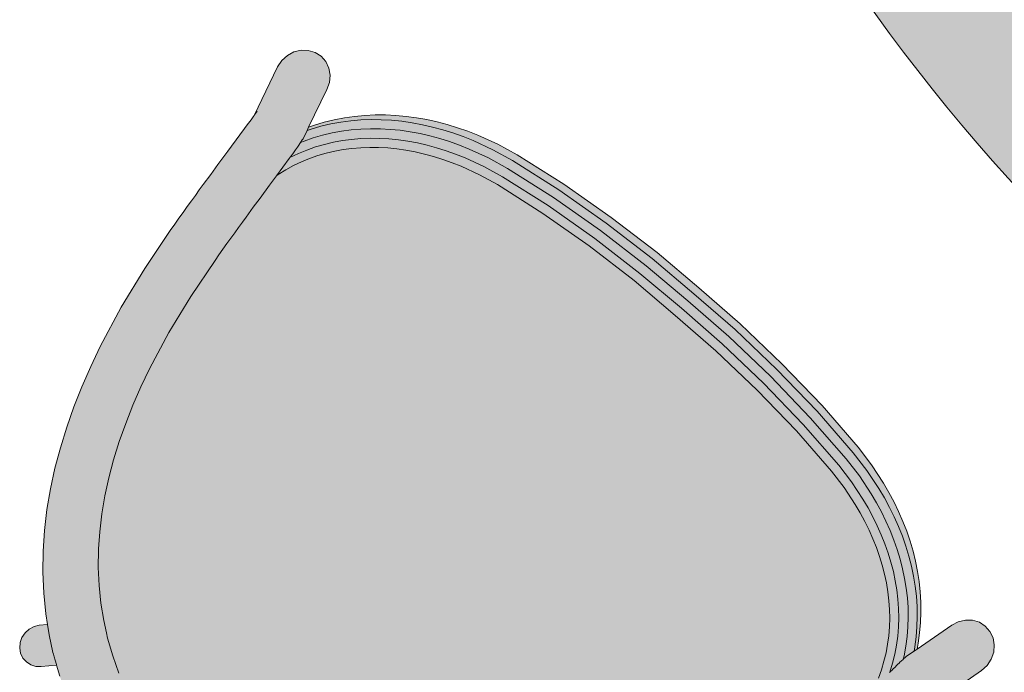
# Model space of a CAD drawing. Header units: millimetres. Extents: x 31882 to 271790, y -35693 to 24917.
# Tile 185 of 256: x 89253 to 89806, y 9077 to 9444. Entities that reach past the tile are written whole.
import ezdxf

# ---------------------------------------------------------------- set-up
doc = ezdxf.new("R2010")
doc.units = ezdxf.units.MM
doc.header["$MEASUREMENT"] = 0
for name, color, linetype, lineweight in [('02_Elevation 00', 8, 'Continuous', 9), ('08_Hatch', 140, 'Continuous', 9), ('@00 Furniture', 14, 'Continuous', 15), ('Grey', 8, 'Continuous', 9)]:
    doc.layers.add(name, color=color, linetype=linetype, lineweight=lineweight)

# ---------------------------------------------------------------- blocks, each defined once
blk = doc.blocks.new('bar chair')
at = {"layer": '08_Hatch', "true_color": 0xffffff}
h = blk.add_hatch(color=7, dxfattribs=at)
h.dxf.hatch_style = 1
h.paths.add_polyline_path([(9242.5, 11904.13), (9232.37, 11900.29), (9222.53, 11896.11), (9213.02, 11891.6), (9203.84, 11886.73), (9195.01, 11881.5), (9186.53, 11875.91), (9178.43, 11869.94), (9170.71, 11863.58), (9163.37, 11856.81), (9156.44, 11849.64), (9149.92, 11842.03), (9145.71, 11836.48), (9143.81, 11833.97), (9138.14, 11825.45), (9132.91, 11816.44), (9128.14, 11806.93), (9123.84, 11796.89), (9120.04, 11786.31), (9116.74, 11775.16), (9113.98, 11763.43), (9111.76, 11751.09), (9110.13, 11738.14), (9109.09, 11724.56), (9108.67, 11710.34), (9108.89, 11696.11), (9109.74, 11682.51), (9111.2, 11669.54), (9113.23, 11657.17), (9115.84, 11645.4), (9118.97, 11634.21), (9122.63, 11623.57), (9126.79, 11613.48), (9131.43, 11603.9), (9136.53, 11594.82), (9142.08, 11586.22), (9143.94, 11583.7), (9148.08, 11578.08), (9154.49, 11570.38), (9161.32, 11563.11), (9168.56, 11556.24), (9176.2, 11549.78), (9176.68, 11549.41), (9184.22, 11543.69), (9192.61, 11537.98), (9201.37, 11532.63), (9210.48, 11527.63), (9219.93, 11522.99), (9229.7, 11518.68), (9239.78, 11514.7), (9250.16, 11511.04), (9260.81, 11507.7), (9271.6, 11504.7), (9294.26, 11499.49), (9317.6, 11495.45), (9341.77, 11492.44), (9345.52, 11492.06), (9349.4, 11491.68), (9353.23, 11491.31), (9357.01, 11490.95), (9360.73, 11490.6), (9364.39, 11490.27), (9367.98, 11489.94), (9371.51, 11489.63), (9378.32, 11489.05), (9384.78, 11488.5), (9390.87, 11488.01), (9400.24, 11487.26), (9401.46, 11487.57), (9406.25, 11489.06), (9410.9, 11490.79), (9415.42, 11492.76), (9419.8, 11494.95), (9424.05, 11497.36), (9428.16, 11500), (9432.14, 11502.85), (9435.97, 11505.9), (9439.67, 11509.16), (9443.23, 11512.62), (9446.65, 11516.28), (9449.92, 11520.11), (9453.04, 11524.13), (9456.01, 11528.33), (9458.83, 11532.69), (9461.49, 11537.22), (9463.99, 11541.9), (9466.33, 11546.73), (9468.5, 11551.71), (9470.51, 11556.81), (9472.32, 11561.99), (9475.49, 11572.88), (9477.94, 11584.14), (9482.47, 11613.89), (9485.74, 11645.59), (9487.64, 11677.41), (9488.1, 11707.69), (9488.06, 11737.96), (9486.61, 11769.81), (9483.78, 11801.55), (9479.67, 11831.37), (9477.38, 11842.66), (9474.36, 11853.59), (9472.61, 11858.79), (9470.68, 11863.92), (9468.58, 11868.93), (9466.3, 11873.79), (9463.87, 11878.51), (9461.27, 11883.07), (9458.52, 11887.47), (9455.6, 11891.71), (9452.54, 11895.77), (9449.32, 11899.66), (9445.96, 11903.36), (9442.45, 11906.86), (9438.8, 11910.18), (9435, 11913.29), (9431.07, 11916.19), (9426.99, 11918.88), (9422.78, 11921.36), (9418.43, 11923.61), (9413.94, 11925.64), (9409.31, 11927.43), (9404.54, 11928.99), (9403.32, 11929.32), (9396.83, 11928.9), (9387.85, 11928.29), (9381.38, 11927.84), (9374.56, 11927.35), (9371.04, 11927.08), (9367.44, 11926.81), (9363.77, 11926.53), (9360.05, 11926.23), (9356.27, 11925.93), (9352.43, 11925.61), (9348.54, 11925.28), (9344.79, 11924.95), (9320.58, 11922.29), (9297.18, 11918.57), (9274.45, 11913.68), (9263.62, 11910.83), (9252.93, 11907.64)])
h.paths.add_polyline_path([(9093.53, 11807.46), (9089.15, 11795.28), (9085.38, 11782.55), (9083.3, 11773.72), (9083.06, 11772.86), (9081.96, 11768.48), (9080.05, 11759.57), (9078.47, 11750.27), (9077.23, 11740.71), (9076.33, 11730.95), (9075.76, 11721.05), (9075.52, 11711.08), (9075.62, 11701.12), (9076.05, 11691.21), (9076.82, 11681.44), (9077.93, 11671.86), (9079.37, 11662.54), (9081.01, 11654.35), (9081.44, 11651.77), (9084.38, 11638.45), (9087.96, 11625.68), (9092.17, 11613.43), (9096.99, 11601.72), (9102.41, 11590.54), (9108.4, 11579.89), (9111.42, 11575.2), (9114.94, 11569.76), (9122.01, 11560.15), (9125.25, 11556.26), (9129.59, 11551.06), (9137.65, 11542.48), (9146.16, 11534.41), (9155.1, 11526.83), (9164.45, 11519.73), (9174.18, 11513.12), (9184.25, 11506.96), (9194.66, 11501.25), (9205.38, 11495.98), (9216.39, 11491.13), (9227.66, 11486.68), (9239.18, 11482.62), (9250.93, 11478.93), (9263.01, 11475.57), (9287.36, 11469.98), (9312.47, 11465.63), (9337.91, 11462.46), (9342.21, 11462.03), (9346.3, 11461.63), (9350.32, 11461.23), (9354.29, 11460.86), (9358.21, 11460.49), (9362.05, 11460.14), (9365.81, 11459.8), (9369.5, 11459.48), (9376.62, 11458.86), (9383.36, 11458.3), (9389.69, 11457.78), (9413.7, 11455.88), (9415.29, 11455.75), (9417.63, 11455.55), (9417.64, 11455.55), (9419.57, 11455.36), (9419.9, 11455.33), (9419.02, 11455.42), (9417.95, 11455.52), (9417.65, 11455.54), (9446.88, 11447.58), (9451.06, 11447.04), (9455.24, 11447.53), (9459.14, 11449.02), (9462.5, 11451.4), (9465.09, 11454.53), (9466.73, 11458.17), (9467.31, 11462.09), (9466.79, 11466.01), (9465.2, 11469.68), (9462.65, 11472.83), (9459.33, 11475.26), (9455.45, 11476.8), (9432.65, 11483.01), (9430.69, 11483.55), (9425.8, 11484.88), (9425.48, 11484.94), (9424.96, 11485.01), (9423.29, 11485.23), (9423.23, 11485.2), (9420.83, 11485.55), (9420.15, 11485.63), (9419.28, 11485.72), (9418.24, 11485.81), (9417.02, 11485.92), (9415.64, 11486.04), (9414.1, 11486.17), (9412.64, 11486.28), (9412.61, 11486.27), (9412.39, 11486.3), (9412.23, 11486.32), (9400.24, 11487.26), (9390.87, 11488.01), (9384.78, 11488.5), (9378.32, 11489.05), (9371.51, 11489.63), (9367.98, 11489.94), (9364.39, 11490.27), (9360.73, 11490.6), (9357.01, 11490.95), (9353.23, 11491.31), (9349.4, 11491.68), (9345.52, 11492.06), (9341.77, 11492.44), (9317.6, 11495.45), (9294.26, 11499.49), (9271.6, 11504.7), (9260.81, 11507.7), (9250.16, 11511.04), (9239.78, 11514.7), (9229.7, 11518.68), (9219.93, 11522.99), (9210.48, 11527.63), (9201.37, 11532.63), (9192.61, 11537.98), (9184.22, 11543.69), (9176.68, 11549.41), (9176.2, 11549.78), (9168.56, 11556.24), (9161.32, 11563.11), (9154.49, 11570.38), (9148.08, 11578.08), (9143.94, 11583.7), (9142.08, 11586.22), (9136.53, 11594.82), (9131.43, 11603.9), (9126.79, 11613.48), (9122.63, 11623.57), (9118.97, 11634.21), (9115.84, 11645.4), (9113.23, 11657.17), (9111.2, 11669.54), (9109.74, 11682.51), (9108.89, 11696.11), (9108.67, 11710.34), (9109.09, 11724.56), (9110.13, 11738.14), (9111.76, 11751.09), (9113.98, 11763.43), (9116.74, 11775.16), (9120.04, 11786.31), (9123.84, 11796.89), (9128.14, 11806.93), (9132.91, 11816.44), (9138.14, 11825.45), (9143.81, 11833.97), (9145.71, 11836.48), (9149.92, 11842.03), (9156.44, 11849.64), (9163.37, 11856.81), (9170.71, 11863.58), (9178.43, 11869.94), (9178.93, 11870.3), (9186.53, 11875.91), (9195.01, 11881.5), (9203.84, 11886.73), (9213.02, 11891.6), (9222.53, 11896.11), (9232.37, 11900.29), (9242.5, 11904.13), (9252.93, 11907.64), (9263.62, 11910.83), (9274.45, 11913.68), (9297.18, 11918.57), (9320.58, 11922.29), (9344.79, 11924.95), (9348.54, 11925.28), (9352.43, 11925.61), (9356.27, 11925.93), (9360.05, 11926.23), (9363.77, 11926.53), (9367.44, 11926.81), (9371.04, 11927.08), (9374.56, 11927.35), (9381.38, 11927.84), (9387.85, 11928.29), (9396.83, 11928.9), (9403.32, 11929.32), (9415.32, 11930.09), (9416.35, 11930.16), (9416.36, 11930.16), (9417.2, 11930.22), (9418.74, 11930.32), (9420.12, 11930.42), (9421.34, 11930.51), (9422.39, 11930.6), (9423.25, 11930.67), (9423.94, 11930.74), (9426.38, 11931.04), (9428.08, 11931.22), (9428.6, 11931.29), (9428.92, 11931.35), (9433.82, 11932.61), (9435.78, 11933.11), (9458.67, 11939.01), (9462.58, 11940.49), (9465.94, 11942.87), (9468.52, 11945.99), (9470.16, 11949.63), (9470.74, 11953.55), (9470.22, 11957.48), (9468.63, 11961.15), (9466.09, 11964.3), (9462.76, 11966.74), (9458.88, 11968.28), (9454.7, 11968.83), (9450.52, 11968.35), (9421.18, 11960.79), (9421.48, 11960.81), (9423.1, 11960.94), (9423.43, 11960.98), (9422.55, 11960.9), (9421.17, 11960.79), (9421.18, 11960.79), (9420.23, 11960.72), (9418.81, 11960.62), (9417.22, 11960.51), (9415.47, 11960.39), (9396.18, 11959.14), (9386.85, 11958.51), (9380.1, 11958.04), (9372.98, 11957.53), (9369.29, 11957.25), (9365.52, 11956.97), (9361.67, 11956.67), (9357.75, 11956.36), (9353.78, 11956.04), (9349.75, 11955.7), (9345.66, 11955.36), (9341.35, 11954.98), (9315.86, 11952.17), (9290.69, 11948.17), (9266.27, 11942.92), (9254.15, 11939.73), (9242.35, 11936.21), (9230.77, 11932.31), (9219.44, 11928.02), (9208.37, 11923.32), (9197.58, 11918.2), (9187.09, 11912.63), (9176.92, 11906.62), (9167.11, 11900.14), (9157.66, 11893.18), (9148.61, 11885.73), (9139.99, 11877.77), (9131.81, 11869.31), (9127.88, 11864.72), (9124.11, 11860.32), (9117.87, 11852.21), (9117.26, 11851.34), (9116.9, 11850.81), (9116.4, 11850.13), (9115.29, 11848.5), (9113.94, 11846.39), (9113.73, 11846.04), (9113.72, 11846.04), (9110.22, 11840.77), (9104.08, 11830.2), (9098.51, 11819.1)])
h.paths.add_polyline_path([(9111.42, 11575.2), (9105.62, 11569.52), (9103.7, 11567.21), (9102.48, 11564.51), (9102.06, 11561.61), (9102.44, 11558.7), (9103.62, 11555.98), (9105.51, 11553.64), (9107.97, 11551.84), (9110.85, 11550.7), (9113.95, 11550.29), (9117.05, 11550.65), (9119.95, 11551.75), (9122.44, 11553.51), (9125.25, 11556.26), (9122.01, 11560.15), (9114.94, 11569.76)], flags=17)
h.paths.add_polyline_path([(9116.19, 11871.32), (9113.09, 11870.96), (9110.19, 11869.86), (9107.7, 11868.09), (9105.78, 11865.78), (9104.57, 11863.08), (9104.14, 11860.17), (9104.53, 11857.27), (9105.7, 11854.55), (9107.59, 11852.22), (9113.72, 11846.04), (9113.76, 11846.09), (9113.94, 11846.39), (9115.29, 11848.5), (9116.4, 11850.13), (9116.9, 11850.81), (9117.26, 11851.34), (9117.87, 11852.21), (9124.11, 11860.32), (9127.88, 11864.72), (9124.63, 11867.99), (9122.17, 11869.78), (9119.29, 11870.92)], flags=17)
h.paths.add_polyline_path([(9484.86, 11832.14), (9482.51, 11843.73), (9479.41, 11854.94), (9477.6, 11860.34), (9475.6, 11865.64), (9473.43, 11870.81), (9471.08, 11875.85), (9468.55, 11880.74), (9465.86, 11885.47), (9462.99, 11890.05), (9459.96, 11894.46), (9456.76, 11898.7), (9453.4, 11902.76), (9449.87, 11906.64), (9446.19, 11910.32), (9442.35, 11913.8), (9438.35, 11917.08), (9434.2, 11920.14), (9429.9, 11922.98), (9425.44, 11925.6), (9420.84, 11927.99), (9416.08, 11930.14), (9415.73, 11930.12), (9415.32, 11930.09), (9403.32, 11929.32), (9404.54, 11928.99), (9409.31, 11927.43), (9413.94, 11925.64), (9418.43, 11923.61), (9422.78, 11921.36), (9426.99, 11918.88), (9431.07, 11916.19), (9435, 11913.29), (9438.8, 11910.18), (9442.45, 11906.86), (9445.96, 11903.36), (9449.32, 11899.66), (9452.54, 11895.77), (9455.6, 11891.71), (9458.52, 11887.47), (9461.27, 11883.07), (9463.87, 11878.51), (9466.3, 11873.79), (9468.58, 11868.93), (9470.68, 11863.92), (9472.61, 11858.79), (9474.36, 11853.59), (9477.38, 11842.66), (9479.67, 11831.37), (9483.78, 11801.55), (9486.61, 11769.81), (9488.06, 11737.96), (9488.1, 11707.69), (9487.64, 11677.41), (9485.74, 11645.59), (9482.47, 11613.89), (9477.94, 11584.14), (9475.49, 11572.88), (9472.32, 11561.99), (9470.51, 11556.81), (9468.5, 11551.71), (9466.33, 11546.73), (9463.99, 11541.9), (9461.49, 11537.22), (9458.83, 11532.69), (9456.01, 11528.33), (9453.04, 11524.13), (9449.92, 11520.11), (9446.65, 11516.28), (9443.23, 11512.62), (9439.67, 11509.16), (9435.97, 11505.9), (9432.14, 11502.85), (9428.16, 11500), (9424.05, 11497.36), (9419.8, 11494.95), (9415.42, 11492.76), (9410.9, 11490.79), (9406.25, 11489.06), (9401.46, 11487.57), (9400.24, 11487.26), (9412.23, 11486.32), (9412.39, 11486.3), (9412.61, 11486.27), (9412.64, 11486.28), (9412.98, 11486.26), (9417.77, 11488.34), (9422.41, 11490.67), (9426.9, 11493.22), (9431.24, 11496.01), (9435.44, 11499.01), (9439.48, 11502.23), (9443.37, 11505.66), (9447.1, 11509.29), (9450.68, 11513.11), (9454.1, 11517.12), (9457.35, 11521.32), (9460.45, 11525.69), (9463.38, 11530.23), (9466.14, 11534.93), (9468.73, 11539.78), (9471.15, 11544.78), (9473.4, 11549.92), (9475.47, 11555.19), (9477.36, 11560.57), (9480.61, 11571.73), (9483.12, 11583.29), (9487.69, 11613.3), (9490.98, 11645.21), (9492.89, 11677.24), (9493.35, 11707.65), (9493.31, 11738.07), (9491.85, 11770.12), (9489.01, 11802.07)])
h.paths.add_polyline_path([(9490.32, 11832.95), (9487.9, 11844.86), (9484.73, 11856.37), (9482.84, 11861.98), (9480.78, 11867.46), (9478.53, 11872.8), (9476.1, 11878.01), (9473.48, 11883.08), (9470.68, 11888), (9467.7, 11892.77), (9464.54, 11897.36), (9461.2, 11901.79), (9457.69, 11906.03), (9454, 11910.09), (9450.13, 11913.96), (9446.09, 11917.62), (9441.88, 11921.07), (9437.5, 11924.3), (9432.96, 11927.3), (9428.25, 11930.07), (9426.38, 11931.04), (9423.94, 11930.74), (9423.25, 11930.67), (9422.39, 11930.6), (9421.34, 11930.51), (9420.12, 11930.42), (9418.74, 11930.32), (9417.2, 11930.22), (9416.73, 11930.19), (9416.36, 11930.16), (9416.08, 11930.14), (9420.84, 11927.99), (9425.44, 11925.6), (9429.9, 11922.98), (9434.2, 11920.14), (9438.35, 11917.08), (9442.35, 11913.8), (9446.19, 11910.32), (9449.87, 11906.64), (9453.4, 11902.76), (9456.76, 11898.7), (9459.96, 11894.46), (9462.99, 11890.05), (9465.86, 11885.47), (9468.55, 11880.74), (9471.08, 11875.85), (9473.43, 11870.81), (9475.6, 11865.64), (9477.6, 11860.34), (9479.41, 11854.94), (9482.51, 11843.73), (9484.86, 11832.14), (9489.01, 11802.07), (9491.85, 11770.12), (9493.31, 11738.07), (9493.35, 11707.65), (9492.89, 11677.24), (9490.98, 11645.21), (9487.69, 11613.3), (9483.12, 11583.29), (9480.61, 11571.73), (9477.36, 11560.57), (9475.47, 11555.19), (9473.4, 11549.92), (9471.15, 11544.78), (9468.73, 11539.78), (9466.14, 11534.93), (9463.38, 11530.23), (9460.45, 11525.69), (9457.35, 11521.32), (9454.1, 11517.12), (9450.68, 11513.11), (9447.1, 11509.29), (9443.37, 11505.66), (9439.48, 11502.23), (9435.44, 11499.01), (9431.24, 11496.01), (9426.9, 11493.22), (9422.41, 11490.67), (9417.77, 11488.34), (9412.98, 11486.26), (9413.27, 11486.23), (9413.63, 11486.2), (9414.1, 11486.17), (9415.64, 11486.04), (9417.02, 11485.92), (9418.24, 11485.81), (9419.28, 11485.72), (9420.15, 11485.63), (9420.83, 11485.55), (9423.23, 11485.2), (9425.15, 11486.16), (9429.9, 11488.86), (9434.49, 11491.8), (9438.91, 11494.97), (9443.17, 11498.36), (9447.25, 11501.97), (9451.17, 11505.77), (9454.92, 11509.78), (9458.49, 11513.98), (9461.89, 11518.36), (9465.12, 11522.91), (9468.16, 11527.63), (9471.03, 11532.51), (9473.72, 11537.54), (9476.23, 11542.72), (9478.55, 11548.03), (9480.69, 11553.48), (9482.65, 11559.07), (9485.99, 11570.52), (9488.57, 11582.4), (9493.18, 11612.68), (9496.49, 11644.81), (9498.42, 11677.05), (9498.88, 11707.61), (9498.84, 11738.17), (9497.37, 11770.44), (9494.51, 11802.61)])
h.paths.add_polyline_path([(9495.51, 11833.72), (9493.03, 11845.94), (9489.78, 11857.72), (9487.83, 11863.54), (9485.7, 11869.18), (9483.38, 11874.69), (9480.87, 11880.07), (9478.16, 11885.31), (9475.27, 11890.41), (9472.18, 11895.34), (9468.89, 11900.12), (9465.42, 11904.72), (9461.76, 11909.14), (9457.91, 11913.38), (9453.87, 11917.41), (9449.65, 11921.24), (9445.24, 11924.86), (9440.64, 11928.25), (9435.87, 11931.4), (9433.82, 11932.61), (9428.92, 11931.35), (9428.6, 11931.29), (9428.08, 11931.22), (9426.38, 11931.04), (9428.25, 11930.07), (9432.96, 11927.3), (9437.5, 11924.3), (9441.88, 11921.07), (9446.09, 11917.62), (9450.13, 11913.96), (9454, 11910.09), (9457.69, 11906.03), (9461.2, 11901.79), (9464.54, 11897.36), (9467.7, 11892.77), (9470.68, 11888), (9473.48, 11883.08), (9476.1, 11878.01), (9478.53, 11872.8), (9480.78, 11867.46), (9482.84, 11861.98), (9484.73, 11856.37), (9487.9, 11844.86), (9490.32, 11832.95), (9494.51, 11802.61), (9497.37, 11770.44), (9498.84, 11738.17), (9498.88, 11707.61), (9498.42, 11677.05), (9496.49, 11644.81), (9493.18, 11612.68), (9488.57, 11582.4), (9485.99, 11570.52), (9482.65, 11559.07), (9480.69, 11553.48), (9478.55, 11548.03), (9476.23, 11542.72), (9473.72, 11537.54), (9471.03, 11532.51), (9468.16, 11527.63), (9465.12, 11522.91), (9461.89, 11518.36), (9458.49, 11513.98), (9454.92, 11509.78), (9451.17, 11505.77), (9447.25, 11501.97), (9443.17, 11498.36), (9438.91, 11494.97), (9434.49, 11491.8), (9429.9, 11488.86), (9425.15, 11486.16), (9423.29, 11485.23), (9424.96, 11485.01), (9425.48, 11484.94), (9425.8, 11484.88), (9430.69, 11483.55), (9432.75, 11484.72), (9437.57, 11487.81), (9442.21, 11491.13), (9446.67, 11494.69), (9450.95, 11498.46), (9455.04, 11502.44), (9458.95, 11506.62), (9462.67, 11510.99), (9466.21, 11515.54), (9469.56, 11520.27), (9472.72, 11525.16), (9475.69, 11530.21), (9478.46, 11535.42), (9481.05, 11540.76), (9483.45, 11546.24), (9485.65, 11551.85), (9487.69, 11557.64), (9491.1, 11569.38), (9493.75, 11581.56), (9498.4, 11612.09), (9501.73, 11644.43), (9503.67, 11676.87), (9504.13, 11707.57), (9504.1, 11738.28), (9502.61, 11770.74), (9499.74, 11803.13)])
h.paths.add_polyline_path([(9499.64, 11833.69), (9497.11, 11845.91), (9493.79, 11857.69), (9491.8, 11863.51), (9489.63, 11869.15), (9487.26, 11874.66), (9484.7, 11880.05), (9481.94, 11885.29), (9478.98, 11890.38), (9475.83, 11895.32), (9472.48, 11900.09), (9468.94, 11904.7), (9465.2, 11909.12), (9461.28, 11913.35), (9457.16, 11917.39), (9452.85, 11921.22), (9448.35, 11924.84), (9443.66, 11928.23), (9438.79, 11931.38), (9435.78, 11933.11), (9433.82, 11932.61), (9435.87, 11931.4), (9440.64, 11928.25), (9445.24, 11924.86), (9449.65, 11921.24), (9453.87, 11917.41), (9457.91, 11913.38), (9461.76, 11909.14), (9465.42, 11904.72), (9468.89, 11900.12), (9472.18, 11895.34), (9475.27, 11890.41), (9478.16, 11885.31), (9480.87, 11880.07), (9483.38, 11874.69), (9485.7, 11869.18), (9487.83, 11863.54), (9489.78, 11857.72), (9493.03, 11845.94), (9495.51, 11833.72), (9499.74, 11803.13), (9502.61, 11770.74), (9504.1, 11738.28), (9504.13, 11707.57), (9503.67, 11676.87), (9501.73, 11644.43), (9498.4, 11612.09), (9493.75, 11581.56), (9491.1, 11569.38), (9487.69, 11557.64), (9485.65, 11551.85), (9483.45, 11546.24), (9481.05, 11540.76), (9478.46, 11535.42), (9475.69, 11530.21), (9472.72, 11525.16), (9469.56, 11520.27), (9466.21, 11515.54), (9462.67, 11510.99), (9458.95, 11506.62), (9455.04, 11502.44), (9450.95, 11498.46), (9446.67, 11494.69), (9442.21, 11491.13), (9437.57, 11487.81), (9432.75, 11484.72), (9430.69, 11483.55), (9432.65, 11483.01), (9435.67, 11484.7), (9440.59, 11487.79), (9445.32, 11491.11), (9449.87, 11494.66), (9454.23, 11498.43), (9458.41, 11502.41), (9462.39, 11506.59), (9466.19, 11510.96), (9469.8, 11515.52), (9473.21, 11520.24), (9476.43, 11525.14), (9479.46, 11530.19), (9482.29, 11535.39), (9484.93, 11540.74), (9487.38, 11546.22), (9489.62, 11551.83), (9491.7, 11557.62), (9495.18, 11569.35), (9497.88, 11581.53), (9502.62, 11612.06), (9506.01, 11644.4), (9507.98, 11676.84), (9508.45, 11707.54), (9508.41, 11738.25), (9506.89, 11770.71), (9503.95, 11803.1)])
at = {"layer": '@00 Furniture'}
for p, q in [((9421.18, 11960.79, 0), (9450.52, 11968.35, 0)), ((9450.52, 11968.35, 0), (9454.7, 11968.83, 0)), ((9454.7, 11968.83, 0), (9458.88, 11968.28, 0)), ((9462.76, 11966.74, 0), (9458.88, 11968.28, 0)), ((9466.09, 11964.3, 0), (9462.76, 11966.74, 0)), ((9396.18, 11959.14, 0), (9386.85, 11958.51, 0)), ((9415.47, 11960.39, 0), (9396.18, 11959.14, 0)), ((9417.22, 11960.51, 0), (9415.47, 11960.39, 0)), ((9418.81, 11960.62, 0), (9417.22, 11960.51, 0)), ((9420.23, 11960.72, 0), (9418.81, 11960.62, 0)), ((9421.18, 11960.79, 0), (9420.23, 11960.72, 0)), ((9421.48, 11960.81, 0), (9421.18, 11960.79, 0)), ((9422.55, 11960.9, 0), (9421.48, 11960.81, 0)), ((9423.43, 11960.98, 0), (9422.55, 11960.9, 0)), ((9424.13, 11961.05, 0), (9423.43, 11960.98, 0)), ((9468.63, 11961.15, 0), (9466.09, 11964.3, 0)), ((9470.22, 11957.48, 0), (9468.63, 11961.15, 0)), ((9341.35, 11954.98, 0), (9315.86, 11952.17, 0)), ((9345.66, 11955.36, 0), (9341.35, 11954.98, 0)), ((9349.75, 11955.7, 0), (9345.66, 11955.36, 0)), ((9353.78, 11956.04, 0), (9349.75, 11955.7, 0)), ((9357.75, 11956.36, 0), (9353.78, 11956.04, 0)), ((9361.67, 11956.67, 0), (9357.75, 11956.36, 0)), ((9365.52, 11956.97, 0), (9361.67, 11956.67, 0)), ((9369.29, 11957.25, 0), (9365.52, 11956.97, 0)), ((9372.98, 11957.53, 0), (9369.29, 11957.25, 0)), ((9372.98, 11957.53, 0), (9380.1, 11958.04, 0)), ((9380.1, 11958.04, 0), (9386.85, 11958.51, 0)), ((9470.16, 11949.63, 0), (9470.74, 11953.55, 0)), ((9470.74, 11953.55, 0), (9470.22, 11957.48, 0)), ((9290.69, 11948.17, 0), (9266.27, 11942.92, 0)), ((9315.86, 11952.17, 0), (9290.69, 11948.17, 0)), ((9468.52, 11945.99, 0), (9470.16, 11949.63, 0)), ((9266.27, 11942.92, 0), (9254.15, 11939.73, 0)), ((9462.58, 11940.49, 0), (9465.94, 11942.87, 0)), ((9465.94, 11942.87, 0), (9468.52, 11945.99, 0)), ((9254.15, 11939.73, 0), (9242.35, 11936.21, 0)), ((9458.67, 11939.01, 0), (9435.78, 11933.11, 0)), ((9458.67, 11939.01, 0), (9462.58, 11940.49, 0)), ((9230.77, 11932.31, 0), (9219.44, 11928.02, 0)), ((9242.35, 11936.21, 0), (9230.77, 11932.31, 0)), ((9426.38, 11931.04, 0), (9428.08, 11931.22, 0)), ((9428.6, 11931.29, 0), (9428.08, 11931.22, 0)), ((9428.92, 11931.35, 0), (9428.6, 11931.29, 0)), ((9433.82, 11932.61, 0), (9428.92, 11931.35, 0)), ((9435.78, 11933.11, 0), (9433.82, 11932.61, 0)), ((9433.82, 11932.61, 0), (9435.87, 11931.4, 0)), ((9435.78, 11933.11, 0), (9438.79, 11931.38, 0)), ((9435.87, 11931.4, 0), (9440.64, 11928.25, 0)), ((9438.79, 11931.38, 0), (9443.66, 11928.23, 0)), ((9219.44, 11928.02, 0), (9208.37, 11923.32, 0)), ((9352.43, 11925.61, 0), (9356.27, 11925.93, 0)), ((9356.27, 11925.93, 0), (9360.05, 11926.23, 0)), ((9360.05, 11926.23, 0), (9363.77, 11926.53, 0)), ((9363.77, 11926.53, 0), (9367.44, 11926.81, 0)), ((9367.44, 11926.81, 0), (9371.04, 11927.08, 0)), ((9371.04, 11927.08, 0), (9374.56, 11927.35, 0)), ((9374.56, 11927.35, 0), (9381.38, 11927.84, 0)), ((9381.38, 11927.84, 0), (9387.85, 11928.29, 0)), ((9396.83, 11928.9, 0), (9387.85, 11928.29, 0)), ((9403.32, 11929.32, 0), (9396.83, 11928.9, 0)), ((9415.32, 11930.09, 0), (9403.32, 11929.32, 0)), ((9403.32, 11929.32, 0), (9404.54, 11928.99, 0)), ((9404.54, 11928.99, 0), (9409.31, 11927.43, 0)), ((9409.31, 11927.43, 0), (9413.94, 11925.64, 0)), ((9415.32, 11930.09, 0), (9415.73, 11930.12, 0)), ((9415.73, 11930.12, 0), (9416.08, 11930.14, 0)), ((9416.08, 11930.14, 0), (9416.36, 11930.16, 0)), ((9416.08, 11930.14, 0), (9420.84, 11927.99, 0)), ((9416.36, 11930.16, 0), (9416.73, 11930.19, 0)), ((9416.73, 11930.19, 0), (9417.2, 11930.22, 0)), ((9417.2, 11930.22, 0), (9418.74, 11930.32, 0)), ((9418.74, 11930.32, 0), (9420.12, 11930.42, 0)), ((9420.12, 11930.42, 0), (9421.34, 11930.51, 0)), ((9420.84, 11927.99, 0), (9425.44, 11925.6, 0)), ((9421.34, 11930.51, 0), (9422.39, 11930.6, 0)), ((9422.39, 11930.6, 0), (9423.25, 11930.67, 0)), ((9423.25, 11930.67, 0), (9423.94, 11930.74, 0)), ((9423.94, 11930.74, 0), (9426.38, 11931.04, 0)), ((9428.25, 11930.07, 0), (9426.38, 11931.04, 0)), ((9432.96, 11927.3, 0), (9428.25, 11930.07, 0)), ((9437.5, 11924.3, 0), (9432.96, 11927.3, 0)), ((9440.64, 11928.25, 0), (9445.24, 11924.86, 0)), ((9443.66, 11928.23, 0), (9448.35, 11924.84, 0)), ((9208.37, 11923.32, 0), (9197.58, 11918.2, 0)), ((9297.18, 11918.57, 0), (9320.58, 11922.29, 0)), ((9320.58, 11922.29, 0), (9344.79, 11924.95, 0)), ((9344.79, 11924.95, 0), (9348.54, 11925.28, 0)), ((9348.54, 11925.28, 0), (9352.43, 11925.61, 0)), ((9413.94, 11925.64, 0), (9418.43, 11923.61, 0)), ((9418.43, 11923.61, 0), (9422.78, 11921.36, 0)), ((9422.78, 11921.36, 0), (9426.99, 11918.88, 0)), ((9425.44, 11925.6, 0), (9429.9, 11922.98, 0)), ((9429.9, 11922.98, 0), (9434.2, 11920.14, 0)), ((9441.88, 11921.07, 0), (9437.5, 11924.3, 0)), ((9446.09, 11917.62, 0), (9441.88, 11921.07, 0)), ((9445.24, 11924.86, 0), (9449.65, 11921.24, 0)), ((9448.35, 11924.84, 0), (9452.85, 11921.22, 0)), ((9449.65, 11921.24, 0), (9453.87, 11917.41, 0)), ((9452.85, 11921.22, 0), (9457.16, 11917.39, 0)), ((9197.58, 11918.2, 0), (9187.09, 11912.63, 0)), ((9274.45, 11913.68, 0), (9297.18, 11918.57, 0)), ((9426.99, 11918.88, 0), (9431.07, 11916.19, 0)), ((9431.07, 11916.19, 0), (9435, 11913.29, 0)), ((9434.2, 11920.14, 0), (9438.35, 11917.08, 0)), ((9438.35, 11917.08, 0), (9442.35, 11913.8, 0)), ((9450.13, 11913.96, 0), (9446.09, 11917.62, 0)), ((9453.87, 11917.41, 0), (9457.91, 11913.38, 0)), ((9457.16, 11917.39, 0), (9461.28, 11913.35, 0)), ((9187.09, 11912.63, 0), (9176.92, 11906.62, 0)), ((9252.93, 11907.64, 0), (9263.62, 11910.83, 0)), ((9263.62, 11910.83, 0), (9274.45, 11913.68, 0)), ((9435, 11913.29, 0), (9438.8, 11910.18, 0)), ((9438.8, 11910.18, 0), (9442.45, 11906.86, 0)), ((9442.35, 11913.8, 0), (9446.19, 11910.32, 0)), ((9446.19, 11910.32, 0), (9449.87, 11906.64, 0)), ((9454, 11910.09, 0), (9450.13, 11913.96, 0)), ((9457.69, 11906.03, 0), (9454, 11910.09, 0)), ((9457.91, 11913.38, 0), (9461.76, 11909.14, 0)), ((9461.28, 11913.35, 0), (9465.2, 11909.12, 0)), ((9461.76, 11909.14, 0), (9465.42, 11904.72, 0)), ((9465.2, 11909.12, 0), (9468.94, 11904.7, 0)), ((9176.92, 11906.62, 0), (9167.11, 11900.14, 0)), ((9232.37, 11900.29, 0), (9242.5, 11904.13, 0)), ((9242.5, 11904.13, 0), (9252.93, 11907.64, 0)), ((9442.45, 11906.86, 0), (9445.96, 11903.36, 0)), ((9449.87, 11906.64, 0), (9453.4, 11902.76, 0)), ((9461.2, 11901.79, 0), (9457.69, 11906.03, 0)), ((9465.42, 11904.72, 0), (9468.89, 11900.12, 0)), ((9468.94, 11904.7, 0), (9472.48, 11900.09, 0)), ((9167.11, 11900.14, 0), (9157.66, 11893.18, 0)), ((9222.53, 11896.11, 0), (9232.37, 11900.29, 0)), ((9445.96, 11903.36, 0), (9449.32, 11899.66, 0)), ((9449.32, 11899.66, 0), (9452.54, 11895.77, 0)), ((9453.4, 11902.76, 0), (9456.76, 11898.7, 0)), ((9456.76, 11898.7, 0), (9459.96, 11894.46, 0)), ((9464.54, 11897.36, 0), (9461.2, 11901.79, 0)), ((9468.89, 11900.12, 0), (9472.18, 11895.34, 0)), ((9472.48, 11900.09, 0), (9475.83, 11895.32, 0)), ((9157.66, 11893.18, 0), (9148.61, 11885.73, 0)), ((9213.02, 11891.6, 0), (9222.53, 11896.11, 0)), ((9452.54, 11895.77, 0), (9455.6, 11891.71, 0)), ((9459.96, 11894.46, 0), (9462.99, 11890.05, 0)), ((9467.7, 11892.77, 0), (9464.54, 11897.36, 0)), ((9470.68, 11888, 0), (9467.7, 11892.77, 0)), ((9472.18, 11895.34, 0), (9475.27, 11890.41, 0)), ((9475.83, 11895.32, 0), (9478.98, 11890.38, 0)), ((9203.84, 11886.73, 0), (9213.02, 11891.6, 0)), ((9455.6, 11891.71, 0), (9458.52, 11887.47, 0)), ((9458.52, 11887.47, 0), (9461.27, 11883.07, 0)), ((9462.99, 11890.05, 0), (9465.86, 11885.47, 0)), ((9473.48, 11883.08, 0), (9470.68, 11888, 0)), ((9475.27, 11890.41, 0), (9478.16, 11885.31, 0)), ((9478.98, 11890.38, 0), (9481.94, 11885.29, 0)), ((9148.61, 11885.73, 0), (9139.99, 11877.77, 0)), ((9186.53, 11875.91, 0), (9195.01, 11881.5, 0)), ((9195.01, 11881.5, 0), (9203.84, 11886.73, 0)), ((9461.27, 11883.07, 0), (9463.87, 11878.51, 0)), ((9465.86, 11885.47, 0), (9468.55, 11880.74, 0)), ((9476.1, 11878.01, 0), (9473.48, 11883.08, 0)), ((9478.16, 11885.31, 0), (9480.87, 11880.07, 0)), ((9481.94, 11885.29, 0), (9484.7, 11880.05, 0)), ((9139.99, 11877.77, 0), (9131.81, 11869.31, 0)), ((9463.87, 11878.51, 0), (9466.3, 11873.79, 0)), ((9468.55, 11880.74, 0), (9471.08, 11875.85, 0)), ((9478.53, 11872.8, 0), (9476.1, 11878.01, 0)), ((9480.87, 11880.07, 0), (9483.38, 11874.69, 0)), ((9484.7, 11880.05, 0), (9487.26, 11874.66, 0)), ((9113.09, 11870.96, 0), (9110.19, 11869.86, 0)), ((9113.09, 11870.96, 0), (9116.19, 11871.32, 0)), ((9116.19, 11871.32, 0), (9119.29, 11870.92, 0)), ((9122.17, 11869.78, 0), (9119.29, 11870.92, 0)), ((9178.93, 11870.3, 0), (9186.53, 11875.91, 0)), ((9466.3, 11873.79, 0), (9468.58, 11868.93, 0)), ((9471.08, 11875.85, 0), (9473.43, 11870.81, 0)), ((9473.43, 11870.81, 0), (9475.6, 11865.64, 0)), ((9480.78, 11867.46, 0), (9478.53, 11872.8, 0)), ((9483.38, 11874.69, 0), (9485.7, 11869.18, 0)), ((9487.26, 11874.66, 0), (9489.63, 11869.15, 0)), ((9105.78, 11865.78, 0), (9104.57, 11863.08, 0)), ((9107.7, 11868.09, 0), (9105.78, 11865.78, 0)), ((9110.19, 11869.86, 0), (9107.7, 11868.09, 0)), ((9124.63, 11867.99, 0), (9122.17, 11869.78, 0)), ((9124.63, 11867.99, 0), (9127.88, 11864.72, 0)), ((9131.81, 11869.31, 0), (9127.88, 11864.72, 0)), ((9170.71, 11863.58, 0), (9178.43, 11869.94, 0)), ((9178.43, 11869.94, 0), (9178.93, 11870.3, 0)), ((9468.58, 11868.93, 0), (9470.68, 11863.92, 0)), ((9475.6, 11865.64, 0), (9477.6, 11860.34, 0)), ((9482.84, 11861.98, 0), (9480.78, 11867.46, 0)), ((9485.7, 11869.18, 0), (9487.83, 11863.54, 0)), ((9489.63, 11869.15, 0), (9491.8, 11863.51, 0)), ((9104.57, 11863.08, 0), (9104.14, 11860.17, 0)), ((9104.14, 11860.17, 0), (9104.53, 11857.27, 0)), ((9124.11, 11860.32, 0), (9117.87, 11852.21, 0)), ((9127.88, 11864.72, 0), (9124.11, 11860.32, 0)), ((9163.37, 11856.81, 0), (9170.71, 11863.58, 0)), ((9470.68, 11863.92, 0), (9472.61, 11858.79, 0)), ((9477.6, 11860.34, 0), (9479.41, 11854.94, 0)), ((9484.73, 11856.37, 0), (9482.84, 11861.98, 0)), ((9487.83, 11863.54, 0), (9489.78, 11857.72, 0)), ((9491.8, 11863.51, 0), (9493.79, 11857.69, 0)), ((9104.53, 11857.27, 0), (9105.7, 11854.55, 0)), ((9105.7, 11854.55, 0), (9107.59, 11852.22, 0)), ((9156.44, 11849.64, 0), (9163.37, 11856.81, 0)), ((9472.61, 11858.79, 0), (9474.36, 11853.59, 0)), ((9479.41, 11854.94, 0), (9482.51, 11843.73, 0)), ((9487.9, 11844.86, 0), (9484.73, 11856.37, 0)), ((9489.78, 11857.72, 0), (9493.03, 11845.94, 0)), ((9493.79, 11857.69, 0), (9497.11, 11845.91, 0)), ((9113.72, 11846.04, 0), (9107.59, 11852.22, 0)), ((9113.94, 11846.39, 0), (9115.29, 11848.5, 0)), ((9115.29, 11848.5, 0), (9116.4, 11850.13, 0)), ((9116.9, 11850.81, 0), (9116.4, 11850.13, 0)), ((9117.26, 11851.34, 0), (9116.9, 11850.81, 0)), ((9117.26, 11851.34, 0), (9117.87, 11852.21, 0)), ((9117.87, 11852.21, 0), (9118.24, 11852.78, 0)), ((9149.92, 11842.03, 0), (9156.44, 11849.64, 0)), ((9474.36, 11853.59, 0), (9477.38, 11842.66, 0)), ((9113.72, 11846.04, 0), (9110.22, 11840.77, 0)), ((9113.76, 11846.09, 0), (9113.72, 11846.04, 0)), ((9113.76, 11846.09, 0), (9113.94, 11846.39, 0)), ((9482.51, 11843.73, 0), (9484.86, 11832.14, 0)), ((9490.32, 11832.95, 0), (9487.9, 11844.86, 0)), ((9493.03, 11845.94, 0), (9495.51, 11833.72, 0)), ((9497.11, 11845.91, 0), (9499.64, 11833.69, 0)), ((9145.71, 11836.48, 0), (9149.92, 11842.03, 0)), ((9477.38, 11842.66, 0), (9479.67, 11831.37, 0)), ((9138.14, 11825.45, 0), (9143.81, 11833.97, 0)), ((9143.81, 11833.97, 0), (9145.71, 11836.48, 0)), ((9484.86, 11832.14, 0), (9489.01, 11802.07, 0)), ((9494.51, 11802.61, 0), (9490.32, 11832.95, 0)), ((9495.51, 11833.72, 0), (9499.74, 11803.13, 0)), ((9499.64, 11833.69, 0), (9503.95, 11803.1, 0)), ((9479.67, 11831.37, 0), (9483.78, 11801.55, 0)), ((9132.91, 11816.44, 0), (9138.14, 11825.45, 0)), ((9483.78, 11801.55, 0), (9486.61, 11769.81, 0)), ((9489.01, 11802.07, 0), (9491.85, 11770.12, 0)), ((9497.37, 11770.44, 0), (9494.51, 11802.61, 0)), ((9499.74, 11803.13, 0), (9502.61, 11770.74, 0)), ((9503.95, 11803.1, 0), (9506.89, 11770.71, 0)), ((9486.61, 11769.81, 0), (9488.06, 11737.96, 0)), ((9491.85, 11770.12, 0), (9493.31, 11738.07, 0)), ((9498.84, 11738.17, 0), (9497.37, 11770.44, 0)), ((9502.61, 11770.74, 0), (9504.1, 11738.28, 0)), ((9506.89, 11770.71, 0), (9508.41, 11738.25, 0)), ((9488.06, 11737.96, 0), (9488.1, 11707.69, 0)), ((9493.31, 11738.07, 0), (9493.35, 11707.65, 0)), ((9498.88, 11707.61, 0), (9498.84, 11738.17, 0)), ((9504.1, 11738.28, 0), (9504.13, 11707.57, 0)), ((9508.41, 11738.25, 0), (9508.45, 11707.54, 0)), ((9488.1, 11707.69, 0), (9487.64, 11677.41, 0)), ((9493.35, 11707.65, 0), (9492.89, 11677.24, 0)), ((9498.42, 11677.05, 0), (9498.88, 11707.61, 0)), ((9504.13, 11707.57, 0), (9503.67, 11676.87, 0)), ((9508.45, 11707.54, 0), (9507.98, 11676.84, 0)), ((9487.64, 11677.41, 0), (9485.74, 11645.59, 0)), ((9492.89, 11677.24, 0), (9490.98, 11645.21, 0)), ((9496.49, 11644.81, 0), (9498.42, 11677.05, 0)), ((9503.67, 11676.87, 0), (9501.73, 11644.43, 0)), ((9507.98, 11676.84, 0), (9506.01, 11644.4, 0)), ((9485.74, 11645.59, 0), (9482.47, 11613.89, 0)), ((9490.98, 11645.21, 0), (9487.69, 11613.3, 0)), ((9493.18, 11612.68, 0), (9496.49, 11644.81, 0)), ((9501.73, 11644.43, 0), (9498.4, 11612.09, 0)), ((9506.01, 11644.4, 0), (9502.62, 11612.06, 0)), ((9482.47, 11613.89, 0), (9477.94, 11584.14, 0)), ((9487.69, 11613.3, 0), (9483.12, 11583.29, 0)), ((9488.57, 11582.4, 0), (9493.18, 11612.68, 0)), ((9498.4, 11612.09, 0), (9493.75, 11581.56, 0)), ((9502.62, 11612.06, 0), (9497.88, 11581.53, 0)), ((9477.94, 11584.14, 0), (9475.49, 11572.88, 0)), ((9483.12, 11583.29, 0), (9480.61, 11571.73, 0)), ((9485.99, 11570.52, 0), (9488.57, 11582.4, 0)), ((9493.75, 11581.56, 0), (9491.1, 11569.38, 0)), ((9497.88, 11581.53, 0), (9495.18, 11569.35, 0)), ((9475.49, 11572.88, 0), (9472.32, 11561.99, 0)), ((9480.61, 11571.73, 0), (9477.36, 11560.57, 0)), ((9482.65, 11559.07, 0), (9485.99, 11570.52, 0)), ((9491.1, 11569.38, 0), (9487.69, 11557.64, 0)), ((9495.18, 11569.35, 0), (9491.7, 11557.62, 0)), ((9472.32, 11561.99, 0), (9470.51, 11556.81, 0)), ((9470.51, 11556.81, 0), (9468.5, 11551.71, 0)), ((9477.36, 11560.57, 0), (9475.47, 11555.19, 0)), ((9480.69, 11553.48, 0), (9482.65, 11559.07, 0)), ((9487.69, 11557.64, 0), (9485.65, 11551.85, 0)), ((9491.7, 11557.62, 0), (9489.62, 11551.83, 0)), ((9468.5, 11551.71, 0), (9466.33, 11546.73, 0)), ((9473.4, 11549.92, 0), (9471.15, 11544.78, 0)), ((9475.47, 11555.19, 0), (9473.4, 11549.92, 0)), ((9478.55, 11548.03, 0), (9480.69, 11553.48, 0)), ((9485.65, 11551.85, 0), (9483.45, 11546.24, 0)), ((9489.62, 11551.83, 0), (9487.38, 11546.22, 0)), ((9466.33, 11546.73, 0), (9463.99, 11541.9, 0)), ((9471.15, 11544.78, 0), (9468.73, 11539.78, 0)), ((9476.23, 11542.72, 0), (9478.55, 11548.03, 0)), ((9483.45, 11546.24, 0), (9481.05, 11540.76, 0)), ((9487.38, 11546.22, 0), (9484.93, 11540.74, 0)), ((9463.99, 11541.9, 0), (9461.49, 11537.22, 0)), ((9468.73, 11539.78, 0), (9466.14, 11534.93, 0)), ((9473.72, 11537.54, 0), (9476.23, 11542.72, 0)), ((9481.05, 11540.76, 0), (9478.46, 11535.42, 0)), ((9484.93, 11540.74, 0), (9482.29, 11535.39, 0)), ((9461.49, 11537.22, 0), (9458.83, 11532.69, 0)), ((9466.14, 11534.93, 0), (9463.38, 11530.23, 0)), ((9471.03, 11532.51, 0), (9473.72, 11537.54, 0)), ((9478.46, 11535.42, 0), (9475.69, 11530.21, 0)), ((9482.29, 11535.39, 0), (9479.46, 11530.19, 0)), ((9456.01, 11528.33, 0), (9453.04, 11524.13, 0)), ((9458.83, 11532.69, 0), (9456.01, 11528.33, 0)), ((9463.38, 11530.23, 0), (9460.45, 11525.69, 0)), ((9465.12, 11522.91, 0), (9468.16, 11527.63, 0)), ((9468.16, 11527.63, 0), (9471.03, 11532.51, 0)), ((9475.69, 11530.21, 0), (9472.72, 11525.16, 0)), ((9479.46, 11530.19, 0), (9476.43, 11525.14, 0)), ((9453.04, 11524.13, 0), (9449.92, 11520.11, 0)), ((9460.45, 11525.69, 0), (9457.35, 11521.32, 0)), ((9461.89, 11518.36, 0), (9465.12, 11522.91, 0)), ((9472.72, 11525.16, 0), (9469.56, 11520.27, 0)), ((9476.43, 11525.14, 0), (9473.21, 11520.24, 0)), ((9449.92, 11520.11, 0), (9446.65, 11516.28, 0)), ((9454.1, 11517.12, 0), (9450.68, 11513.11, 0)), ((9457.35, 11521.32, 0), (9454.1, 11517.12, 0)), ((9458.49, 11513.98, 0), (9461.89, 11518.36, 0)), ((9469.56, 11520.27, 0), (9466.21, 11515.54, 0)), ((9473.21, 11520.24, 0), (9469.8, 11515.52, 0)), ((9443.23, 11512.62, 0), (9439.67, 11509.16, 0)), ((9446.65, 11516.28, 0), (9443.23, 11512.62, 0)), ((9450.68, 11513.11, 0), (9447.1, 11509.29, 0)), ((9454.92, 11509.78, 0), (9458.49, 11513.98, 0)), ((9466.21, 11515.54, 0), (9462.67, 11510.99, 0)), ((9469.8, 11515.52, 0), (9466.19, 11510.96, 0)), ((9435.97, 11505.9, 0), (9432.14, 11502.85, 0)), ((9439.67, 11509.16, 0), (9435.97, 11505.9, 0)), ((9443.37, 11505.66, 0), (9439.48, 11502.23, 0)), ((9447.1, 11509.29, 0), (9443.37, 11505.66, 0)), ((9447.25, 11501.97, 0), (9451.17, 11505.77, 0)), ((9451.17, 11505.77, 0), (9454.92, 11509.78, 0)), ((9458.95, 11506.62, 0), (9455.04, 11502.44, 0)), ((9462.39, 11506.59, 0), (9458.41, 11502.41, 0)), ((9462.67, 11510.99, 0), (9458.95, 11506.62, 0)), ((9466.19, 11510.96, 0), (9462.39, 11506.59, 0)), ((9428.16, 11500, 0), (9424.05, 11497.36, 0)), ((9432.14, 11502.85, 0), (9428.16, 11500, 0)), ((9439.48, 11502.23, 0), (9435.44, 11499.01, 0)), ((9443.17, 11498.36, 0), (9447.25, 11501.97, 0)), ((9455.04, 11502.44, 0), (9450.95, 11498.46, 0)), ((9458.41, 11502.41, 0), (9454.23, 11498.43, 0)), ((9419.8, 11494.95, 0), (9415.42, 11492.76, 0)), ((9424.05, 11497.36, 0), (9419.8, 11494.95, 0)), ((9431.24, 11496.01, 0), (9426.9, 11493.22, 0)), ((9435.44, 11499.01, 0), (9431.24, 11496.01, 0)), ((9434.49, 11491.8, 0), (9438.91, 11494.97, 0)), ((9438.91, 11494.97, 0), (9443.17, 11498.36, 0)), ((9446.67, 11494.69, 0), (9442.21, 11491.13, 0)), ((9449.87, 11494.66, 0), (9445.32, 11491.11, 0)), ((9450.95, 11498.46, 0), (9446.67, 11494.69, 0)), ((9454.23, 11498.43, 0), (9449.87, 11494.66, 0)), ((9410.9, 11490.79, 0), (9406.25, 11489.06, 0)), ((9415.42, 11492.76, 0), (9410.9, 11490.79, 0)), ((9422.41, 11490.67, 0), (9417.77, 11488.34, 0)), ((9426.9, 11493.22, 0), (9422.41, 11490.67, 0)), ((9429.9, 11488.86, 0), (9434.49, 11491.8, 0)), ((9442.21, 11491.13, 0), (9437.57, 11487.81, 0)), ((9445.32, 11491.11, 0), (9440.59, 11487.79, 0)), ((9412.98, 11486.26, 0), (9412.64, 11486.28, 0)), ((9417.77, 11488.34, 0), (9412.98, 11486.26, 0)), ((9413.27, 11486.23, 0), (9412.98, 11486.26, 0)), ((9413.63, 11486.2, 0), (9413.27, 11486.23, 0)), ((9414.1, 11486.17, 0), (9413.63, 11486.2, 0)), ((9415.64, 11486.04, 0), (9414.1, 11486.17, 0)), ((9417.02, 11485.92, 0), (9415.64, 11486.04, 0)), ((9418.24, 11485.81, 0), (9417.02, 11485.92, 0)), ((9419.28, 11485.72, 0), (9418.24, 11485.81, 0)), ((9420.15, 11485.63, 0), (9419.28, 11485.72, 0)), ((9420.83, 11485.55, 0), (9420.15, 11485.63, 0)), ((9420.83, 11485.55, 0), (9423.23, 11485.2, 0)), ((9423.23, 11485.2, 0), (9423.29, 11485.23, 0)), ((9423.29, 11485.23, 0), (9425.15, 11486.16, 0)), ((9423.29, 11485.23, 0), (9424.96, 11485.01, 0)), ((9424.96, 11485.01, 0), (9425.48, 11484.94, 0)), ((9425.15, 11486.16, 0), (9429.9, 11488.86, 0)), ((9425.48, 11484.94, 0), (9425.8, 11484.88, 0)), ((9425.8, 11484.88, 0), (9430.69, 11483.55, 0)), ((9432.75, 11484.72, 0), (9430.69, 11483.55, 0)), ((9430.69, 11483.55, 0), (9432.65, 11483.01, 0)), ((9435.67, 11484.7, 0), (9432.65, 11483.01, 0)), ((9437.57, 11487.81, 0), (9432.75, 11484.72, 0)), ((9440.59, 11487.79, 0), (9435.67, 11484.7, 0)), ((9432.65, 11483.01, 0), (9455.45, 11476.8, 0)), ((9459.33, 11475.26, 0), (9455.45, 11476.8, 0)), ((9462.65, 11472.83, 0), (9459.33, 11475.26, 0)), ((9465.2, 11469.68, 0), (9462.65, 11472.83, 0)), ((9466.79, 11466.01, 0), (9465.2, 11469.68, 0)), ((9466.73, 11458.17, 0), (9467.31, 11462.09, 0)), ((9467.31, 11462.09, 0), (9466.79, 11466.01, 0)), ((9465.09, 11454.53, 0), (9466.73, 11458.17, 0)), ((9446.88, 11447.58, 0), (9417.65, 11455.54, 0)), ((9459.14, 11449.02, 0), (9462.5, 11451.4, 0)), ((9462.5, 11451.4, 0), (9465.09, 11454.53, 0)), ((9451.06, 11447.04, 0), (9446.88, 11447.58, 0)), ((9455.24, 11447.53, 0), (9451.06, 11447.04, 0)), ((9455.24, 11447.53, 0), (9459.14, 11449.02, 0))]:
    blk.add_line(p, q, dxfattribs=at)
blk = doc.blocks.new('bar stools')
at = {"layer": '02_Elevation 00', "rotation": 49.77350606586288}
blk.add_blockref('bar chair', (12471.46, -5505.18), dxfattribs=at)
blk = doc.blocks.new('r4ttwt')
at = {"layer": 'Grey', "ltscale": 0.25}
h = blk.add_hatch(color=255, dxfattribs=at)
h.dxf.hatch_style = 1
edge = h.paths.add_edge_path()
edge.add_line((1719056.187, -78756.588), (1718972.187, -78756.588))
edge.add_arc((1718972.187, -78798.588), 42, 90, 180)
edge.add_line((1718930.187, -78798.588), (1718930.187, -78948.16))
edge.add_arc((1718972.187, -78948.16), 42, 180, 270)
edge.add_line((1718972.187, -78990.16), (1719002.187, -78990.16))
edge.add_line((1719002.187, -78990.16), (1719002.187, -78972.16))
edge.add_line((1719002.187, -78972.16), (1718972.187, -78972.16))
edge.add_arc((1718972.187, -78948.16), 24, 180, 270, ccw=False)
edge.add_line((1718948.187, -78948.16), (1718948.187, -78798.588))
edge.add_arc((1718972.187, -78798.588), 24, 90, 180, ccw=False)
edge.add_line((1718972.187, -78774.588), (1719056.187, -78774.588))
edge.add_line((1719056.187, -78774.588), (1719056.187, -78756.588))
at = {"layer": 'Grey', "color": 14, "ltscale": 0.25}
blk.add_lwpolyline([(1719056.187, -78756.588), (1718972.187, -78756.588, 0.414214), (1718930.187, -78798.588), (1718930.187, -78948.16, 0.414214), (1718972.187, -78990.16), (1719002.187, -78990.16), (1719002.187, -78972.16), (1718972.187, -78972.16, -0.414214), (1718948.187, -78948.16), (1718948.187, -78798.588, -0.414214), (1718972.187, -78774.588), (1719056.187, -78774.588)], format="xyb", close=True, dxfattribs=at)

msp = doc.modelspace()

# ---------------------------------------------------------------- block references
at = {"xscale": 25.4, "yscale": 25.4, "zscale": 25.4}
msp.add_blockref('r4ttwt', (-43571294.91, 2015353.93), dxfattribs=at)
at = {"layer": '02_Elevation 00'}
msp.add_blockref('bar stools', (79960.69, -22.3), dxfattribs=at)

doc.saveas('drawing.dxf')
